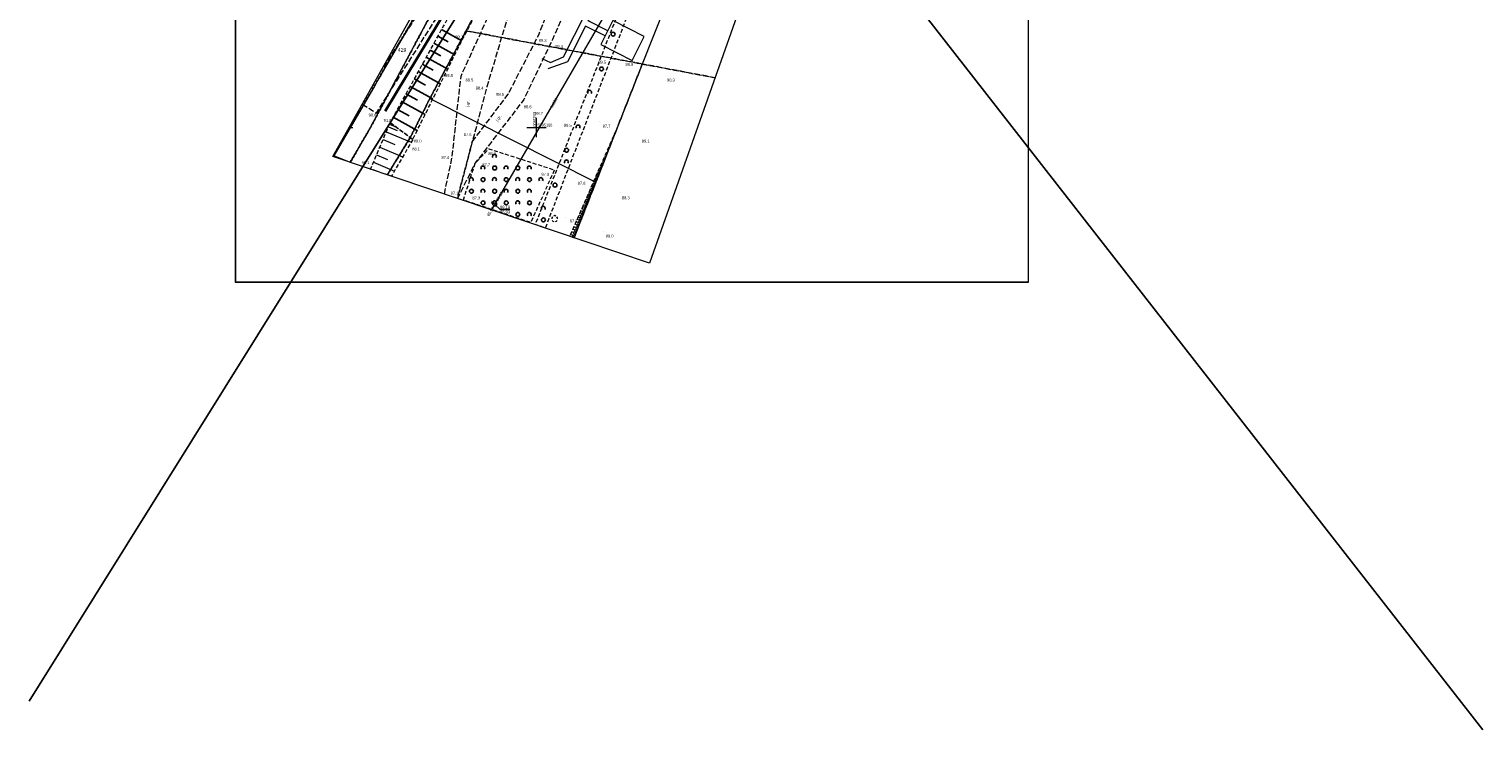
# Model space of a CAD drawing. Header units: metres. Extents: x 6539540 to 6543249, y 5894370 to 5895874.
# Tile 81 of 91: x 6542873 to 6543249, y 5894847 to 5895029. Entities that reach past the tile are written whole.
import ezdxf
from ezdxf.enums import TextEntityAlignment as Align

# ---------------------------------------------------------------- set-up
doc = ezdxf.new("R2010")
doc.units = ezdxf.units.M
for name, pattern in [('1.0_0.5', [1.5, 1, -0.5]), ('1.5_0.5', [2, 1.5, -0.5]), ('219-500', [0]), ('egkk-500', [2, 1.5, -0.5]), ('egug-500', [1, 0.5, -0.5])]:
    doc.linetypes.add(name, pattern=pattern)
for name, color, linetype in [('000 Inne (niezydentyfikowane)', 7, 'Continuous'), ('203-punkt graniczny', 7, 'Continuous'), ('211-numer działki ewidencyjnej', 7, 'Continuous'), ('217-kontur klasyfikacyjny', 7, 'Continuous'), ('218-kontur użytku gruntowego', 7, 'Continuous'), ('219-działka ewidencyjna', 7, 'Continuous'), ('drzewo liściaste', 7, 'Continuous'), ('jezdnia', 7, 'Continuous'), ('jezdnia-Atr17', 7, 'Continuous'), ('ogrodzenie trwałe', 7, 'Continuous'), ('pikieta naturalna', 7, 'Continuous'), ('pikieta naturalna-Atr2', 7, 'Continuous'), ('przewód kanalizacyjny', 7, 'Continuous'), ('przewód kanalizacyjny-Atr1', 7, 'Continuous'), ('Ramki i opis wydruku', 7, 'Continuous'), ('rzędna', 7, 'Continuous'), ('rzędna-Atr2', 7, 'Continuous'), ('rzędna-Atr3', 7, 'Continuous'), ('skarpa nieumocniona', 7, 'Continuous'), ('studnia kanalizacyjna', 7, 'Continuous'), ('studnia kanalizacyjna-Atr17', 7, 'Continuous'), ('Wstawianie ramki sekcyjnej z opisem', 7, 'Continuous'), ('zadrzewienie  zakrzewienie', 7, 'Continuous')]:
    doc.layers.add(name, color=color, linetype=linetype)
for name, color, linetype, lineweight in [('_dr opis', 7, 'Continuous', 25), ('A-DODATKOWE', 7, 'Continuous', 5), ('A-PZT', 4, 'Continuous', 9)]:
    doc.layers.add(name, color=color, linetype=linetype, lineweight=lineweight)
doc.linetypes.add('902-500', pattern='A,3.75,0,[1,ksztalty.shx,S=0.5,R=0,X=0,Y=0],3.75', length=7.5)

# ---------------------------------------------------------------- blocks, each defined once
blk = doc.blocks.new('203')
at = {"linetype": 'Continuous', "lineweight": 0}
h = blk.add_hatch(color=0, dxfattribs=at)
edge = h.paths.add_edge_path()
edge.add_arc((0, 0), 0.045, 0, 360)
blk = doc.blocks.new('PW01')
at = {"linetype": 'Continuous', "lineweight": 13}
h = blk.add_hatch(color=0, dxfattribs=at)
edge = h.paths.add_edge_path()
edge.add_arc((0, 0), 0.045, 0, 360)
blk = doc.blocks.new('OTZK1')
at = {"color": 0, "linetype": 'Continuous'}
blk.add_circle((0, 0), 0.5, dxfattribs=at)
blk = doc.blocks.new('OTZK2')
at = {"color": 0, "linetype": 'Continuous'}
blk.add_arc((0, 0), 0.5, 318.85, 221.162, dxfattribs=at)
blk = doc.blocks.new('OP021')
at = {"linetype": 'Continuous', "lineweight": 13}
h = blk.add_hatch(color=0, dxfattribs=at)
edge = h.paths.add_edge_path()
edge.add_arc((0, 0), 0.05, 0, 360)
at = {"color": 0, "linetype": 'Continuous', "lineweight": 13}
for centre, start, end in [((-0.38, 0.124), 121.308, 202.548), ((0, 0.4), 49.272, 130.728), ((0.38, 0.124), 337.452, 58.692), ((-0.235, -0.324), 193.221, 274.871), ((0.235, -0.324), 265.129, 346.779)]:
    blk.add_arc(centre, 0.4, start, end, dxfattribs=at)
blk = doc.blocks.new('NOWA MAPA')
at = {"layer": '000 Inne (niezydentyfikowane)', "color": 7, "linetype": 'Continuous', "lineweight": 13}
for p, q in [((38.96, 38.79), (45.38, 36.1)), ((39.51, 40.1), (41.78, 39.15)), ((39.8, 40.79), (41.62, 40.02)), ((97.83, 37.76), (97.8, 37.77)), ((97.92, 37.99), (97.88, 38.01)), ((98.02, 38.23), (98, 38.23)), ((98.11, 38.46), (98.08, 38.47)), ((98.2, 38.7), (98.19, 38.7)), ((98.29, 38.93), (98.28, 38.93)), ((37.29, 34.84), (43.21, 32.35)), ((38.15, 36.86), (41.23, 35.57)), ((96.26, 33.77), (96.06, 33.85)), ((96.45, 34.24), (96.26, 34.31)), ((96.35, 34), (96.26, 34.04)), ((96.54, 34.47), (96.45, 34.51)), ((96.63, 34.71), (96.46, 34.78)), ((96.72, 34.94), (96.64, 34.97)), ((96.82, 35.18), (96.66, 35.24)), ((96.91, 35.41), (96.84, 35.44)), ((97, 35.65), (96.87, 35.7)), ((97.09, 35.88), (97.03, 35.91)), ((97.18, 36.12), (97.07, 36.16)), ((97.28, 36.35), (97.22, 36.37)), ((97.37, 36.59), (97.27, 36.62)), ((97.46, 36.82), (97.42, 36.84)), ((97.55, 37.05), (97.47, 37.09)), ((97.65, 37.29), (97.61, 37.3)), ((97.74, 37.52), (97.68, 37.55)), ((35.65, 30.94), (41.07, 28.66)), ((36.46, 32.85), (39.29, 31.66)), ((94.79, 30.02), (94.44, 30.15)), ((94.97, 30.49), (94.64, 30.62)), ((94.88, 30.25), (94.71, 30.32)), ((95.15, 30.95), (94.84, 31.08)), ((95.06, 30.72), (94.9, 30.78)), ((95.34, 31.42), (95.04, 31.54)), ((95.25, 31.19), (95.09, 31.25)), ((95.52, 31.89), (95.25, 32)), ((95.43, 31.66), (95.29, 31.71)), ((95.71, 32.36), (95.45, 32.46)), ((95.62, 32.13), (95.48, 32.18)), ((95.89, 32.83), (95.65, 32.93)), ((95.8, 32.6), (95.67, 32.65)), ((96.08, 33.3), (95.85, 33.39)), ((95.98, 33.07), (95.87, 33.11)), ((96.17, 33.54), (96.06, 33.58)), ((93.31, 26.26), (92.81, 26.46)), ((93.49, 26.73), (93.02, 26.92)), ((93.4, 26.5), (93.16, 26.59)), ((93.68, 27.2), (93.22, 27.38)), ((93.59, 26.97), (93.35, 27.06)), ((93.86, 27.67), (93.42, 27.84)), ((93.77, 27.44), (93.55, 27.52)), ((94.05, 28.14), (93.63, 28.31)), ((93.95, 27.9), (93.74, 27.99)), ((94.23, 28.61), (93.83, 28.77)), ((94.14, 28.37), (93.93, 28.46)), ((94.42, 29.08), (94.03, 29.23)), ((94.32, 28.84), (94.13, 28.92)), ((94.6, 29.55), (94.23, 29.69)), ((94.51, 29.31), (94.32, 29.39)), ((94.69, 29.78), (94.51, 29.85)), ((91.83, 22.51), (91.19, 22.76)), ((92.02, 22.98), (91.4, 23.22)), ((92.2, 23.45), (91.6, 23.68)), ((91.92, 22.74), (91.61, 22.87)), ((92.39, 23.92), (91.8, 24.15)), ((92.11, 23.21), (91.8, 23.33)), ((92.57, 24.39), (92, 24.61)), ((92.29, 23.68), (92, 23.8)), ((92.48, 24.15), (92.19, 24.26)), ((92.76, 24.85), (92.21, 25.07)), ((92.66, 24.62), (92.38, 24.73)), ((92.94, 25.32), (92.41, 25.53)), ((92.85, 25.09), (92.58, 25.2)), ((93.12, 25.79), (92.61, 25.99)), ((93.03, 25.56), (92.77, 25.66)), ((93.22, 26.03), (92.97, 26.13)), ((90.3, 18.61), (89.51, 18.92)), ((90.51, 19.14), (89.74, 19.44)), ((90.71, 19.65), (89.96, 19.94)), ((90.4, 18.88), (90.01, 19.03)), ((90.9, 20.14), (90.17, 20.43)), ((90.61, 19.39), (90.23, 19.54)), ((91.09, 20.63), (90.38, 20.91)), ((90.8, 19.9), (90.44, 20.04)), ((91.28, 21.1), (90.59, 21.37)), ((91, 20.39), (90.64, 20.53)), ((91.46, 21.57), (90.79, 21.84)), ((91.19, 20.87), (90.84, 21)), ((91.65, 22.04), (90.99, 22.3)), ((91.37, 21.34), (91.03, 21.47)), ((91.56, 21.8), (91.22, 21.94)), ((91.74, 22.27), (91.42, 22.4)), ((88.95, 15.17), (88.03, 15.53)), ((89.19, 15.78), (88.29, 16.13)), ((88.82, 14.86), (88.36, 15.04)), ((89.42, 16.38), (88.55, 16.72)), ((89.07, 15.48), (88.61, 15.66)), ((89.65, 16.96), (88.8, 17.29)), ((89.3, 16.08), (88.86, 16.25)), ((89.87, 17.52), (89.04, 17.85)), ((89.54, 16.67), (89.1, 16.84)), ((90.09, 18.08), (89.28, 18.39)), ((89.76, 17.24), (89.34, 17.41)), ((89.98, 17.8), (89.57, 17.96)), ((90.19, 18.35), (89.8, 18.5)), ((87.64, 11.86), (86.6, 12.27)), ((87.92, 12.56), (86.9, 12.96)), ((87.5, 11.51), (86.98, 11.72)), ((88.19, 13.24), (87.19, 13.63)), ((87.78, 12.21), (87.27, 12.42)), ((88.45, 13.9), (87.48, 14.28)), ((88.05, 12.9), (87.55, 13.1)), ((88.7, 14.54), (87.75, 14.91)), ((88.32, 13.57), (87.83, 13.76)), ((88.57, 14.22), (88.09, 14.41))]:
    blk.add_line(p, q, dxfattribs=at)
at = {"layer": '000 Inne (niezydentyfikowane)', "color": 7, "linetype": 'Continuous', "lineweight": 25, "flags": 128}
for points in [[(53.23, 65.24), (58.49, 62.34)], [(51.29, 61.72), (56.7, 58.73)], [(52.27, 63.49), (54.94, 62.02)], [(49.29, 58.1), (54.86, 55.03)], [(50.3, 59.93), (53.04, 58.41)], [(47.24, 54.38), (52.97, 51.22)], [(48.27, 56.26), (51.1, 54.7)], [(45.13, 50.56), (51.02, 47.3)], [(46.19, 52.48), (49.09, 50.88)], [(42.95, 46.62), (49.01, 43.28)], [(44.05, 48.6), (47.03, 46.95)], [(40.72, 42.57), (46.95, 39.13)], [(41.84, 44.61), (44.92, 42.91)]]:
    blk.add_lwpolyline(points, dxfattribs=at)
at = {"layer": '217-kontur klasyfikacyjny', "color": 3, "linetype": 'egkk-500', "lineweight": 18, "flags": 128}
for points in [[(62.86, 71.01), (59.6, 64.92)], [(59.6, 64.92), (50.25, 47.42)], [(105.14, 56.33), (59.6, 64.92)], [(59.6, 64.92), (105.14, 56.33)], [(93.13, 25.79), (105.14, 56.33)], [(105.14, 56.33), (93.13, 25.79)], [(123.95, 52.78), (105.14, 56.33)], [(105.14, 56.33), (123.95, 52.78)], [(50.25, 47.42), (45.24, 37.44)], [(45.24, 37.44), (39.26, 27.7)], [(87.49, 11.45), (93.13, 25.79)], [(93.13, 25.79), (87.49, 11.45)]]:
    blk.add_lwpolyline(points, dxfattribs=at)
at = {"layer": '218-kontur użytku gruntowego', "color": 3, "linetype": 'egug-500', "lineweight": 18, "flags": 128}
for points in [[(59.22, 85.42), (35.17, 40.42)], [(35.17, 40.42), (59.22, 85.42)], [(36.98, 52.54), (55.14, 83.73)], [(55.14, 83.73), (36.98, 52.54)], [(59.6, 64.92), (62.86, 71.01)], [(62.86, 71.01), (59.6, 64.92)], [(50.25, 47.42), (59.6, 64.92)], [(59.6, 64.92), (50.25, 47.42)], [(105.14, 56.33), (59.6, 64.92)], [(59.6, 64.92), (105.14, 56.33)], [(93.13, 25.79), (105.14, 56.33)], [(105.14, 56.33), (93.13, 25.79)], [(123.95, 52.78), (105.14, 56.33)], [(105.14, 56.33), (123.95, 52.78)], [(25.4, 32.57), (36, 50.8)], [(36, 50.8), (25.4, 32.57)], [(35.54, 50.97), (36, 50.8)], [(36, 50.8), (35.54, 50.97)], [(36, 50.8), (36.98, 52.54)], [(36.98, 52.54), (36, 50.8)], [(45.24, 37.44), (50.25, 47.42)], [(50.25, 47.42), (45.24, 37.44)], [(35.17, 40.42), (29.67, 30.93)], [(29.67, 30.93), (35.17, 40.42)], [(39.26, 27.7), (45.24, 37.44)], [(45.24, 37.44), (39.26, 27.7)], [(25.4, 32.57), (25.24, 32.63)], [(25.24, 32.63), (25.4, 32.57)], [(29.08, 31.13), (25.4, 32.57)], [(25.4, 32.57), (29.08, 31.13)], [(87.49, 11.45), (93.13, 25.79)], [(93.13, 25.79), (87.49, 11.45)]]:
    blk.add_lwpolyline(points, dxfattribs=at)
at = {"layer": '219-działka ewidencyjna', "color": 7, "linetype": '219-500', "lineweight": 18, "flags": 128}
for points in [[(35.17, 40.42), (59.22, 85.42)], [(55.14, 83.73), (36.98, 52.54)], [(113.93, 78.64), (105.14, 56.33)], [(50.25, 47.42), (62.86, 71.01)], [(105.14, 56.33), (93.13, 25.79)], [(36, 50.8), (25.4, 32.57)], [(36, 50.8), (35.54, 50.97)], [(36.98, 52.54), (36, 50.8)], [(45.24, 37.44), (50.25, 47.42)], [(50.25, 47.42), (93.13, 25.79)], [(35.17, 40.42), (29.67, 30.93)], [(39.26, 27.7), (45.24, 37.44)], [(25.4, 32.57), (25.24, 32.63)], [(29.08, 31.13), (25.4, 32.57)], [(87.49, 11.45), (93.13, 25.79)]]:
    blk.add_lwpolyline(points, dxfattribs=at)
at = {"layer": 'jezdnia', "color": 7, "linetype": '1.5_0.5', "lineweight": 18, "flags": 128}
for points in [[(138.15, 218.83), (140.7, 225.98), (146.7, 225.15), (147.27, 215.89), (150.94, 213.41), (149.3, 204.47), (143.32, 186.47), (138.17, 171.93), (131.92, 157.91), (124.82, 144.95), (119.53, 136.35), (115.59, 138.03), (104.09, 123.92), (94.29, 110.09), (84.07, 94.69), (75.74, 79.97), (70.01, 67.39), (64.95, 50.4), (61.2, 36.22), (57.37, 21.6), (57.35, 21.61)], [(54, 22.73), (55.99, 32.28), (58.3, 53.23), (65.47, 68.93), (71.44, 82.53), (81.43, 96.3), (92.11, 111.83), (100.71, 125.62), (103.02, 136.82), (108.68, 151.46), (113.99, 162.67), (120.59, 176.86), (126.08, 191.97), (132.37, 208.41), (138.15, 218.83)], [(32.74, 45.98), (36.41, 43.66), (63.19, 85.96), (60.47, 88.38), (60.02, 86.03), (56.5, 88.29)], [(54.12, 84.05), (54.91, 81.64), (46.46, 68.28), (44.95, 65.92), (37.51, 54.46), (37.49, 54.45)]]:
    blk.add_lwpolyline(points, dxfattribs=at)
blk.add_lwpolyline([(61.2, 36.22), (70.48, 48.51), (78.39, 63.91), (83.33, 76.62), (89.55, 91.99), (97.77, 107.65), (106.31, 122.37), (115.59, 138.03), (119.53, 136.35), (109.66, 120.73), (100.71, 105.6), (92.61, 90.71), (87.29, 74.98), (81.92, 62.62), (74.5, 47.13), (61.98, 30.76), (57.37, 21.6)], close=True, dxfattribs=at)
at = {"layer": 'ogrodzenie trwałe', "color": 7, "linetype": '902-500', "lineweight": 35, "flags": 128}
blk.add_lwpolyline([(38.66, 44.15), (71.8, 99.01), (76.39, 106.48), (79.31, 110.82), (87.73, 122.07), (95.05, 134.38), (103.74, 152.16), (110.15, 167.59), (111.53, 171.37), (119.52, 191.33)], dxfattribs=at)
at = {"layer": 'przewód kanalizacyjny', "color": 34, "linetype": 'Continuous', "lineweight": 18, "flags": 128}
blk.add_lwpolyline([(66.19, 18.63), (66.82, 19.67), (67.05, 20.05), (67.27, 20.43), (96.98, 71.65), (97.2, 72.03), (97.34, 72.45), (132.11, 175.86), (132.26, 176.28), (132.65, 176.51), (177.44, 204.1)], dxfattribs=at)
at = {"layer": 'Ramki i opis wydruku', "color": 7, "linetype": 'Continuous', "lineweight": 13, "flags": 128}
for points in [[(0, 0.05), (204.9, 0.05), (204.9, 291.95), (0, 291.95)], [(-0.05, 0), (204.95, 0), (204.95, 264), (-0.05, 264)], [(187.14, 260.86), (190.14, 240.04), (107.02, 4.87), (25.14, 32.46), (88.95, 146.05), (120.6, 262.93)]]:
    blk.add_lwpolyline(points, close=True, dxfattribs=at)
at = {"layer": 'rzędna-Atr2', "color": 7, "flags": 128}
blk.add_lwpolyline([(67.05, 20.05), (68.38, 18.74), (70.88, 18.74)], dxfattribs=at)
at = {"layer": 'skarpa nieumocniona', "color": 7, "linetype": '1.0_0.5', "lineweight": 18, "flags": 128}
for points in [[(39.99, 41.25), (45.82, 36.86), (58.7, 62.75), (69.28, 82.57), (76.69, 99.32), (84.93, 113.34), (89.01, 119.8), (83.63, 114.63), (74.13, 101.21), (64.39, 84.56), (53.76, 66.2)], [(39.99, 41.25), (45.82, 36.86), (58.7, 62.75), (69.28, 82.57), (76.69, 99.32), (84.93, 113.34), (89.01, 119.8), (83.63, 114.63), (74.13, 101.21), (64.39, 84.56), (53.76, 66.2)], [(45.82, 36.86), (40.31, 27.35), (34.91, 29.17), (39.99, 41.25)], [(45.82, 36.86), (40.31, 27.35), (34.91, 29.17), (39.99, 41.25)], [(87.48, 11.45), (86.4, 11.82), (98.37, 39.13)], [(87.48, 11.45), (86.4, 11.82), (98.37, 39.13)]]:
    blk.add_lwpolyline(points, close=True, dxfattribs=at)
at = {"layer": 'studnia kanalizacyjna', "color": 34, "linetype": 'Continuous', "lineweight": 18, "flags": 128}
blk.add_lwpolyline([(67.44, 19.83), (67.38, 19.75), (67.31, 19.69), (67.23, 19.64), (67.14, 19.61), (67.05, 19.6), (66.96, 19.61), (66.87, 19.64), (66.79, 19.69), (66.72, 19.75), (66.66, 19.82), (66.62, 19.91), (66.6, 20), (66.6, 20.1), (66.62, 20.19), (66.66, 20.27), (66.72, 20.35), (66.79, 20.41), (66.87, 20.46), (66.96, 20.49), (67.05, 20.5), (67.14, 20.49), (67.23, 20.46), (67.31, 20.41), (67.38, 20.35), (67.44, 20.28), (67.48, 20.19), (67.5, 20.1), (67.5, 20), (67.48, 19.91)], close=True, dxfattribs=at)
at = {"layer": 'Wstawianie ramki sekcyjnej z opisem', "color": 7, "linetype": 'Continuous', "lineweight": 13, "flags": 128}
for points in [[(77.83, 37.46), (77.83, 42.46)], [(29.35, 39.96), (30.33, 39.96)], [(75.33, 39.96), (80.33, 39.96)]]:
    blk.add_lwpolyline(points, dxfattribs=at)
at = {"layer": 'zadrzewienie  zakrzewienie', "color": 7, "linetype": '1.0_0.5', "lineweight": 18, "flags": 128}
for points in [[(161.12, 221.8), (136.74, 158.01), (124.54, 128.96), (80.05, 13.96), (77.49, 14.82), (122.57, 129.76), (134.12, 158.17), (158.49, 222.34)], [(58.89, 21.17), (61.98, 30.76), (65.51, 34.41), (82.42, 28.97), (76.31, 15.37)]]:
    blk.add_lwpolyline(points, close=True, dxfattribs=at)
at = {"layer": '203-punkt graniczny', "color": 7, "linetype": 'Continuous', "lineweight": 18}
for p in [(105.14, 56.33), (36, 50.8), (36.98, 52.54), (50.25, 47.42), (35.17, 40.42), (45.24, 37.44), (25.4, 32.57), (93.13, 25.79)]:
    blk.add_blockref('203', p, dxfattribs=at)
at = {"layer": 'drzewo liściaste', "color": 94, "linetype": 'Continuous', "lineweight": 18}
blk.add_blockref('OP021', (82.49, 16.35), dxfattribs=at)
at = {"layer": 'pikieta naturalna', "color": 7, "linetype": 'Continuous', "lineweight": 13}
for p in [(78.39, 63.91), (58.7, 62.75), (81.92, 62.62), (93.2, 58.62), (100.14, 57.57), (55.03, 54.88), (58.3, 53.23), (58.71, 53.18), (110.84, 53.93), (64.95, 50.4), (70.48, 48.51), (74.5, 47.13), (79.04, 45.29), (36.41, 43.66), (87.51, 41.92), (94.2, 41.48), (39.99, 41.25), (104.88, 37.99), (45.1, 35.27), (45.82, 36.86), (61.2, 36.22), (65.51, 34.41), (55.99, 32.28), (61.98, 30.76), (34.76, 29.61), (82.42, 28.97), (88.27, 26.76), (99.58, 23.01), (57.37, 21.6), (58.89, 21.17), (85.36, 16.75), (85.36, 16.75), (95.11, 12.98)]:
    blk.add_blockref('PW01', p, dxfattribs=at)
at = {"layer": 'rzędna', "color": 34, "linetype": 'Continuous', "lineweight": 18}
for p, rotation in [((66.82, 19.67), 59.49100000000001), ((67.27, 20.43), 60.74699999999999)]:
    blk.add_blockref('PW01', p, dxfattribs=dict(at, rotation=rotation))
blk.add_blockref('PW01', (67.05, 20.05), dxfattribs=at)
at = {"layer": 'zadrzewienie  zakrzewienie', "color": 7, "linetype": 'Continuous', "lineweight": 18}
for name, p in [('OTZK1', (97.58, 64.05)), ('OTZK1', (94.58, 55.05)), ('OTZK2', (91.53, 49.06)), ('OTZK2', (88.53, 40.06)), ('OTZK1', (85.58, 34.05)), ('OTZK2', (66.93, 32.47)), ('OTZK2', (85.53, 31.06)), ('OTZK2', (60.93, 26.47)), ('OTZK2', (63.93, 29.47)), ('OTZK1', (63.98, 26.46)), ('OTZK2', (66.93, 26.47)), ('OTZK1', (66.98, 29.46)), ('OTZK2', (69.93, 29.47)), ('OTZK1', (69.98, 26.46)), ('OTZK2', (72.93, 26.47)), ('OTZK1', (72.98, 29.46)), ('OTZK2', (75.93, 29.47)), ('OTZK1', (75.98, 26.46)), ('OTZK2', (78.93, 26.47)), ('OTZK1', (60.98, 23.46)), ('OTZK2', (63.93, 23.47)), ('OTZK1', (66.98, 23.46)), ('OTZK2', (69.93, 23.47)), ('OTZK1', (72.98, 23.46)), ('OTZK2', (75.93, 23.47)), ('OTZK1', (82.58, 25.05)), ('OTZK1', (63.98, 20.46)), ('OTZK2', (66.93, 20.47)), ('OTZK1', (69.98, 20.46)), ('OTZK2', (72.93, 20.47)), ('OTZK1', (75.98, 20.46)), ('OTZK2', (79.53, 19.06)), ('OTZK1', (72.98, 17.46)), ('OTZK2', (75.93, 17.47)), ('OTZK1', (79.58, 16.05))]:
    blk.add_blockref(name, p, dxfattribs=at)
at = {"layer": '211-numer działki ewidencyjnej', "color": 7, "linetype": 'Continuous', "lineweight": 18, "width": 0.79}
blk.add_text('429', height=1, dxfattribs=at).set_placement((41.95, 59.47))
at = {"layer": 'jezdnia-Atr17', "color": 7, "width": 0.9}
for rotation, p in [(83.708, (60.29, 45.24)), (83.708, (60.29, 45.24)), (52.591, (67.73, 41.45))]:
    blk.add_text('j.gr.', height=0.75, rotation=rotation, dxfattribs=at).set_placement(p)
at = {"layer": 'pikieta naturalna-Atr2', "color": 7, "width": 0.9}
for s, p in [('89.1', (56.81, 63.7)), ('91.8', (38.29, 42.12)), ('88.0', (46.09, 36.81))]:
    blk.add_text(s, height=0.75, dxfattribs=at).set_placement(p, align=Align.TOP_LEFT)
for s, p in [('89.3', (78.38, 62.07)), ('89.4', (82.64, 60.5)), ('89.5', (93.76, 56.41)), ('89.8', (100.79, 55.83)), ('88.8', (54.16, 53)), ('88.5', (59.47, 51.84)), ('88.4', (62.09, 49.74)), ('88.5', (67.39, 48.11)), ('90.3', (111.51, 51.8)), ('88.6', (74.5, 44.9)), ('90.6', (34.41, 42.76)), ('88.7', (77.47, 43.21)), ('87.6', (59, 37.71)), ('88.5', (84.88, 40.12)), ('87.7', (94.89, 39.9)), ('88.1', (45.67, 33.99)), ('89.1', (104.99, 36.03)), ('90.1', (32.63, 30.46)), ('87.4', (53.23, 31.81)), ('87.7', (63.8, 29.92)), ('88.0', (65.33, 32.8)), ('87.8', (79.08, 27.46)), ('87.1', (55.62, 22.58)), ('87.8', (88.43, 25.14)), ('87.3', (61.22, 21.33)), ('88.3', (99.87, 21.38)), ('87.7', (86.4, 15.41)), ('88.0', (95.7, 11.51))]:
    blk.add_text(s, height=0.75, dxfattribs=at).set_placement(p)
at = {"layer": 'przewód kanalizacyjny-Atr1', "color": 34, "width": 0.9}
blk.add_text('ks200', height=0.75, rotation=59.884, dxfattribs=at).set_placement((81.57, 45.08), align=Align.MIDDLE_LEFT)
at = {"layer": 'rzędna-Atr2', "color": 34, "width": 0.9}
for rotation, p in [(59.882, (67.61, 21.01)), (58.625, (65.26, 17.11))]:
    blk.add_text('85.93', height=0.75, rotation=rotation, dxfattribs=at).set_placement(p, align=Align.MIDDLE_LEFT)
blk.add_text('88.18', height=0.75, dxfattribs=at).set_placement((68.38, 18.75), align=Align.BOTTOM_LEFT)
at = {"layer": 'rzędna-Atr3', "color": 34, "width": 0.9}
blk.add_text('85.93', height=0.75, dxfattribs=at).set_placement((68.38, 17.47), align=Align.BOTTOM_LEFT)
at = {"layer": 'studnia kanalizacyjna-Atr17', "color": 34, "width": 0.9}
blk.add_text('k', height=0.75, dxfattribs=at).set_placement((65.99, 20.23))
at = {"layer": 'Wstawianie ramki sekcyjnej z opisem', "color": 7, "linetype": 'Continuous', "lineweight": 13, "width": 0.79}
blk.add_text('6541900', height=0.75, rotation=270, dxfattribs=at).set_placement((76.88, 40.16), align=Align.RIGHT)
blk.add_text('5895100', height=0.75, rotation=0.001, dxfattribs=at).set_placement((78.03, 40.16))
blk = doc.blocks.new('tereny obok drogi projektowane')
at = {"layer": 'A-DODATKOWE', "color": 18, "true_color": 0x000000, "transparency": 33554687, "const_width": 0.225}
for points in [[(6543068.86, 5895174.92), (6543071.1, 5895176.03), (6543069.99, 5895178.27)], [(6543038.27, 5895108.27), (6543040.74, 5895108.68), (6543040.33, 5895111.15)]]:
    blk.add_lwpolyline(points, close=True, dxfattribs=at)
at = {"layer": 'A-DODATKOWE', "color": 18, "true_color": 0x000000}
for points, const_width in [([(6543069.7, 5895174.63), (6543071.94, 5895175.74), (6543070.84, 5895177.98)], 0.225), ([(6543038.99, 5895107.76), (6543041.46, 5895108.16), (6543041.05, 5895110.63)], 0.225), ([(6543027.74, 5895091.06), (6543028.01, 5895089.2), (6543026.15, 5895088.94)], 0.169), ([(6542997.47, 5895052.08), (6542997.96, 5895050.27), (6542996.14, 5895049.79)], 0.169)]:
    blk.add_lwpolyline(points, dxfattribs=dict(at, const_width=const_width))
at = {"layer": 'A-PZT'}
for points in [[(6543068.15, 5895112.97), (6543094.19, 5895179.17), (6543075.5, 5895182.12), (6543084.97, 5895178.91), (6543083.36, 5895174.17), (6543089.99, 5895171.92), (6543067.92, 5895113.06)], [(6543077.87, 5895181.31), (6543075.5, 5895182.12), (6543073.89, 5895177.38), (6543076.26, 5895176.58)], [(6543080.23, 5895180.51), (6543077.87, 5895181.31), (6543076.26, 5895176.58), (6543078.63, 5895175.78)], [(6543038.39, 5895085.19), (6543039.66, 5895087.86), (6543031.92, 5895093.42), (6543034.95, 5895097.45), (6543047.85, 5895088.16), (6543053.67, 5895096.29), (6543040.82, 5895105.49), (6543043.74, 5895109.56), (6543056.05, 5895100.73), (6543060.6, 5895109.77), (6543049.57, 5895117.7), (6543052.48, 5895121.76), (6543053.71, 5895120.87), (6543064.16, 5895117.29), (6543067.69, 5895126.69), (6543056.65, 5895130.43), (6543058.71, 5895135.01), (6543069.48, 5895131.34), (6543072.96, 5895140.74), (6543062.58, 5895144.26), (6543064.19, 5895149), (6543074.7, 5895145.39), (6543078.23, 5895154.79), (6543067.4, 5895158.47), (6543069.01, 5895163.2), (6543079.97, 5895159.43), (6543083.5, 5895168.84), (6543072.22, 5895172.67), (6543073.82, 5895177.41), (6543089.99, 5895171.92), (6543067.92, 5895113.07), (6543050.46, 5895079.1)], [(6543082.6, 5895179.71), (6543080.23, 5895180.51), (6543078.63, 5895175.78), (6543081, 5895174.97)], [(6543084.97, 5895178.91), (6543082.6, 5895179.71), (6543081, 5895174.97), (6543083.36, 5895174.17)], [(6543074.66, 5895171.84), (6543072.29, 5895172.65), (6543070.68, 5895167.91), (6543073.05, 5895167.11)], [(6543077.02, 5895171.04), (6543074.66, 5895171.84), (6543073.05, 5895167.11), (6543075.42, 5895166.31)], [(6543079.39, 5895170.24), (6543077.02, 5895171.04), (6543075.42, 5895166.31), (6543077.79, 5895165.5)], [(6543081.76, 5895169.43), (6543079.39, 5895170.24), (6543077.79, 5895165.5), (6543080.15, 5895164.7)], [(6543073.05, 5895167.11), (6543070.68, 5895167.91), (6543069.08, 5895163.18), (6543071.44, 5895162.37)], [(6543075.42, 5895166.31), (6543073.05, 5895167.11), (6543071.44, 5895162.37), (6543073.81, 5895161.57)], [(6543077.79, 5895165.5), (6543075.42, 5895166.31), (6543073.81, 5895161.57), (6543076.18, 5895160.77)], [(6543078.55, 5895159.96), (6543079.97, 5895159.43), (6543083.5, 5895168.84), (6543081.76, 5895169.43)], [(6543080.15, 5895164.7), (6543077.79, 5895165.5), (6543076.18, 5895160.77), (6543078.55, 5895159.96)], [(6543069.84, 5895157.64), (6543067.47, 5895158.44), (6543065.87, 5895153.71), (6543068.23, 5895152.9)], [(6543072.21, 5895156.84), (6543069.84, 5895157.64), (6543068.23, 5895152.9), (6543070.6, 5895152.1)], [(6543074.57, 5895156.03), (6543072.21, 5895156.84), (6543070.6, 5895152.1), (6543072.97, 5895151.3)], [(6543076.94, 5895155.23), (6543074.57, 5895156.03), (6543072.97, 5895151.3), (6543075.34, 5895150.49)], [(6543073.73, 5895145.76), (6543074.7, 5895145.39), (6543078.23, 5895154.79), (6543076.94, 5895155.23)], [(6543068.23, 5895152.9), (6543065.87, 5895153.71), (6543064.26, 5895148.97), (6543066.63, 5895148.17)], [(6543070.6, 5895152.1), (6543068.23, 5895152.9), (6543066.63, 5895148.17), (6543068.99, 5895147.37)], [(6543072.97, 5895151.3), (6543070.6, 5895152.1), (6543068.99, 5895147.37), (6543071.36, 5895146.56)], [(6543075.34, 5895150.49), (6543072.97, 5895151.3), (6543071.36, 5895146.56), (6543073.73, 5895145.76)], [(6543065.02, 5895143.43), (6543062.65, 5895144.24), (6543061.05, 5895139.5), (6543063.42, 5895138.7)], [(6543067.39, 5895142.63), (6543065.02, 5895143.43), (6543063.42, 5895138.7), (6543065.78, 5895137.9)], [(6543069.76, 5895141.83), (6543067.39, 5895142.63), (6543065.78, 5895137.9), (6543068.15, 5895137.09)], [(6543072.12, 5895141.02), (6543069.76, 5895141.83), (6543068.15, 5895137.09), (6543070.52, 5895136.29)], [(6543068.91, 5895131.55), (6543069.44, 5895131.36), (6543072.96, 5895140.74), (6543072.12, 5895141.02)], [(6543063.42, 5895138.7), (6543061.05, 5895139.5), (6543059.44, 5895134.77), (6543061.81, 5895133.96)], [(6543065.78, 5895137.9), (6543063.42, 5895138.7), (6543061.81, 5895133.96), (6543064.18, 5895133.16)], [(6543068.15, 5895137.09), (6543065.78, 5895137.9), (6543064.18, 5895133.16), (6543066.54, 5895132.36)], [(6543070.52, 5895136.29), (6543068.15, 5895137.09), (6543066.54, 5895132.36), (6543068.91, 5895131.55)], [(6543059.29, 5895129.54), (6543056.92, 5895130.34), (6543055.32, 5895125.6), (6543057.69, 5895124.8)], [(6543061.66, 5895128.73), (6543059.29, 5895129.54), (6543057.69, 5895124.8), (6543060.05, 5895124)], [(6543064.03, 5895127.93), (6543061.66, 5895128.73), (6543060.05, 5895124), (6543062.42, 5895123.2)], [(6543057.69, 5895124.8), (6543055.32, 5895125.6), (6543053.71, 5895120.87), (6543056.08, 5895120.07)], [(6543060.05, 5895124), (6543057.69, 5895124.8), (6543056.08, 5895120.07), (6543058.45, 5895119.26)], [(6543066.39, 5895127.13), (6543064.03, 5895127.93), (6543062.42, 5895123.2), (6543064.79, 5895122.39)], [(6543063.18, 5895117.66), (6543064.16, 5895117.29), (6543067.69, 5895126.69), (6543066.39, 5895127.13)], [(6543062.42, 5895123.2), (6543060.05, 5895124), (6543058.45, 5895119.26), (6543060.81, 5895118.46)], [(6543064.79, 5895122.39), (6543062.42, 5895123.2), (6543060.81, 5895118.46), (6543063.18, 5895117.66)], [(6543051.59, 5895116.23), (6543049.56, 5895117.69), (6543046.65, 5895113.63), (6543048.68, 5895112.17)], [(6543048.68, 5895112.17), (6543046.65, 5895113.63), (6543043.73, 5895109.57), (6543045.76, 5895108.11)], [(6543053.63, 5895114.78), (6543051.59, 5895116.23), (6543048.68, 5895112.17), (6543050.71, 5895110.71)], [(6543055.66, 5895113.32), (6543053.63, 5895114.78), (6543050.71, 5895110.71), (6543052.74, 5895109.26)], [(6543057.69, 5895111.86), (6543055.66, 5895113.32), (6543052.74, 5895109.26), (6543054.77, 5895107.8)], [(6543050.71, 5895110.71), (6543048.68, 5895112.17), (6543045.76, 5895108.11), (6543047.8, 5895106.65)], [(6543052.74, 5895109.26), (6543050.71, 5895110.71), (6543047.8, 5895106.65), (6543049.83, 5895105.19)], [(6543059.72, 5895110.4), (6543060.6, 5895109.77), (6543056.05, 5895100.73), (6543053.89, 5895102.28)], [(6543059.72, 5895110.4), (6543057.69, 5895111.86), (6543054.77, 5895107.8), (6543056.8, 5895106.34)], [(6543054.77, 5895107.8), (6543052.74, 5895109.26), (6543049.83, 5895105.19), (6543051.86, 5895103.74)], [(6543056.8, 5895106.34), (6543054.77, 5895107.8), (6543051.86, 5895103.74), (6543053.89, 5895102.28)], [(6543042.85, 5895104.04), (6543040.82, 5895105.49), (6543037.91, 5895101.43), (6543039.94, 5895099.97)], [(6543044.89, 5895102.58), (6543042.85, 5895104.04), (6543039.94, 5895099.97), (6543041.97, 5895098.52)], [(6543046.92, 5895101.13), (6543044.89, 5895102.58), (6543041.97, 5895098.52), (6543044.01, 5895097.06)], [(6543039.94, 5895099.97), (6543037.91, 5895101.43), (6543035, 5895097.37), (6543037.03, 5895095.91)], [(6543041.97, 5895098.52), (6543039.94, 5895099.97), (6543037.03, 5895095.91), (6543039.06, 5895094.45)], [(6543044.01, 5895097.06), (6543041.97, 5895098.52), (6543039.06, 5895094.45), (6543041.09, 5895093)], [(6543048.95, 5895099.67), (6543046.92, 5895101.13), (6543044.01, 5895097.06), (6543046.04, 5895095.61)], [(6543050.98, 5895098.21), (6543048.95, 5895099.67), (6543046.04, 5895095.61), (6543048.07, 5895094.15)], [(6543053.01, 5895096.76), (6543050.98, 5895098.21), (6543048.07, 5895094.15), (6543050.1, 5895092.69)], [(6543046.04, 5895095.61), (6543044.01, 5895097.06), (6543041.09, 5895093), (6543043.13, 5895091.54)], [(6543048.07, 5895094.15), (6543046.04, 5895095.61), (6543043.13, 5895091.54), (6543045.16, 5895090.08)], [(6543053.01, 5895096.76), (6543053.67, 5895096.29), (6543047.85, 5895088.16), (6543047.19, 5895088.63)], [(6543034.77, 5895091.38), (6543031.92, 5895093.42), (6543029.01, 5895089.36), (6543031.86, 5895087.32)], [(6543037.61, 5895089.34), (6543034.77, 5895091.38), (6543031.85, 5895087.32), (6543034.7, 5895085.28)], [(6543050.1, 5895092.69), (6543048.07, 5895094.15), (6543045.16, 5895090.08), (6543047.19, 5895088.63)], [(6543041.16, 5895083.41), (6543038.93, 5895084.53), (6543036.67, 5895080.07), (6543038.91, 5895078.94)], [(6543043.39, 5895082.28), (6543041.16, 5895083.41), (6543038.91, 5895078.94), (6543041.14, 5895077.82)], [(6543047.15, 5895080.39), (6543044.91, 5895081.51), (6543042.66, 5895077.05), (6543044.9, 5895075.92)], [(6543049.38, 5895079.26), (6543047.15, 5895080.39), (6543044.9, 5895075.92), (6543047.13, 5895074.8)], [(6543023.75, 5895030.72), (6543020.63, 5895024.53), (6543028.71, 5895020.46), (6543031.83, 5895026.65)]]:
    blk.add_lwpolyline(points, close=True, dxfattribs=at)
for points in [[(6543050.46, 5895079.1), (6543067.92, 5895113.06)], [(6543031.92, 5895093.42), (6543039.66, 5895087.87), (6543038.39, 5895085.19)], [(6543018.74, 5895072.96), (6543017.31, 5895071.38), (6543021.57, 5895068.94), (6543031.3, 5895085.87), (6543028.04, 5895088.24), (6543028.92, 5895089.45)], [(6543032.53, 5895084.99), (6543035.04, 5895083.19), (6543038.83, 5895088.47)], [(6543032.53, 5895084.99), (6543022.66, 5895067.82), (6543023.57, 5895063.18), (6543026.53, 5895061.69)], [(6543000.48, 5895049.52), (6543006.72, 5895061.84), (6543017.64, 5895073.99)], [(6543001.82, 5895048.85), (6543007.97, 5895060.99), (6543016.29, 5895070.24), (6543021.21, 5895067.41), (6543022.26, 5895062.08), (6543025.82, 5895060.28)], [(6543000.48, 5895049.52), (6542998.52, 5895050.51)], [(6543005.44, 5895020.98), (6543007.61, 5895019.89), (6543011.02, 5895021.39), (6543019.52, 5895038.24), (6542997.77, 5895049.21)], [(6543022.43, 5895028.12), (6543017.38, 5895030.67), (6543020.86, 5895037.56), (6543021.53, 5895038.9), (6543001.82, 5895048.85)], [(6543021.76, 5895026.78), (6543016.7, 5895029.33), (6543012.05, 5895020.1), (6543006.98, 5895018.23)]]:
    blk.add_lwpolyline(points, dxfattribs=at)

msp = doc.modelspace()

# ---------------------------------------------------------------- linework, layer by layer
at = {"layer": '_dr opis', "color": 1, "flags": 128}
for points in [[(6542880.31, 5895319.195), (6543248.591, 5894847.459)], [(6542872.907, 5894854.859), (6543152.356, 5895302.546)]]:
    msp.add_lwpolyline(points, dxfattribs=at)

# ---------------------------------------------------------------- block references
at = {"linetype": 'Continuous'}
msp.add_blockref('NOWA MAPA', (6542926.234, 5894963.189), dxfattribs=at)
msp.add_blockref('tereny obok drogi projektowane', (0, 0))

doc.saveas('drawing.dxf')
